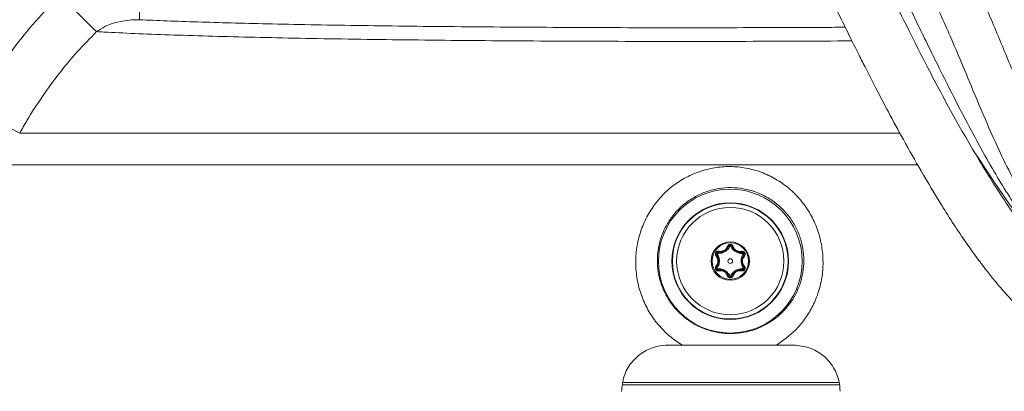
# Model space of a CAD drawing. Header units: millimetres. Extents: x 0 to 8410, y 0 to 5940.
# Tile 66 of 180: x 3609 to 3820, y 2914 to 2994. Entities that reach past the tile are written whole.
import ezdxf

# ---------------------------------------------------------------- set-up
doc = ezdxf.new("R2010")
doc.units = ezdxf.units.MM
doc.header["$LTSCALE"] = 10

msp = doc.modelspace()

# ---------------------------------------------------------------- linework, layer by layer
at = {"color": 8, "linetype": 'Continuous', "lineweight": 0}
for p, q in [((3608.61, 2969.78), (3797.45, 2969.78)), ((3801.26, 2962.99), (3606.26, 2962.99)), ((3815.24, 2962.99), (3815.05, 2962.99)), ((3758.39, 2944.25), (3758.4, 2944.31)), ((3760.72, 2945.59), (3760.67, 2945.62)), ((3761.34, 2945.59), (3761.39, 2945.62)), ((3763.67, 2944.25), (3763.66, 2944.31)), ((3758.08, 2943.72), (3758.04, 2943.68)), ((3763.97, 2943.72), (3764.02, 2943.68)), ((3758.08, 2941.03), (3758.04, 2941.06)), ((3758.39, 2940.49), (3758.4, 2940.43)), ((3763.67, 2940.49), (3763.66, 2940.43)), ((3763.97, 2941.03), (3764.02, 2941.06)), ((3760.72, 2939.15), (3760.67, 2939.12)), ((3761.34, 2939.15), (3761.39, 2939.12))]:
    msp.add_line(p, q, dxfattribs=at)
at = {"color": 7, "linetype": 'Continuous', "lineweight": 0}
for p, q in [((3750.76, 2924.37), (3747.69, 2924.37)), ((3774.55, 2924.37), (3770.92, 2924.37)), ((3737.94, 2915.87), (3784.48, 2915.87)), ((3738.03, 2916.37), (3784.43, 2916.37))]:
    msp.add_line(p, q, dxfattribs=at)
at = {"color": 8, "linetype": 'Continuous', "lineweight": 0, "flags": 128}
for points in [[(3634.31, 2994.11), (3634.31, 2994.41), (3634.3, 2995.14), (3634.29, 2996.28), (3634.27, 2997.77), (3634.26, 2999.57), (3634.24, 3001.61), (3634.22, 3003.82), (3634.2, 3006.11)], [(3625.1, 2991.55), (3624.54, 2992.11), (3623.82, 2992.83), (3622.96, 2993.69), (3621.97, 2994.67), (3620.88, 2995.76), (3619.71, 2996.93), (3618.49, 2998.15), (3617.24, 2999.4)], [(3608.61, 2969.78), (3607.89, 2970.17), (3606.99, 2970.66), (3605.93, 2971.24), (3604.72, 2971.9), (3603.39, 2972.62), (3601.98, 2973.39), (3600.5, 2974.19), (3598.99, 2975.01)], [(3758.22, 2944.03), (3758.23, 2944.08), (3758.25, 2944.12), (3758.27, 2944.16), (3758.29, 2944.19), (3758.32, 2944.22), (3758.34, 2944.24), (3758.37, 2944.25), (3758.39, 2944.25)], [(3761, 2945.63), (3760.95, 2945.64), (3760.9, 2945.65), (3760.86, 2945.65), (3760.82, 2945.65), (3760.78, 2945.64), (3760.76, 2945.63), (3760.73, 2945.62), (3760.72, 2945.59)], [(3761.06, 2945.63), (3761.11, 2945.64), (3761.15, 2945.65), (3761.2, 2945.65), (3761.24, 2945.65), (3761.27, 2945.64), (3761.3, 2945.63), (3761.32, 2945.62), (3761.34, 2945.59)], [(3763.84, 2944.03), (3763.82, 2944.08), (3763.81, 2944.12), (3763.79, 2944.16), (3763.76, 2944.19), (3763.74, 2944.22), (3763.72, 2944.24), (3763.69, 2944.25), (3763.67, 2944.25)], [(3758.19, 2943.98), (3758.15, 2943.94), (3758.12, 2943.9), (3758.1, 2943.87), (3758.08, 2943.83), (3758.07, 2943.8), (3758.07, 2943.77), (3758.07, 2943.74), (3758.08, 2943.72)], [(3763.87, 2943.98), (3763.9, 2943.94), (3763.93, 2943.9), (3763.96, 2943.87), (3763.97, 2943.83), (3763.99, 2943.8), (3763.99, 2943.77), (3763.98, 2943.74), (3763.97, 2943.72)], [(3758.08, 2941.03), (3758.07, 2941), (3758.07, 2940.98), (3758.07, 2940.95), (3758.08, 2940.91), (3758.1, 2940.88), (3758.12, 2940.84), (3758.15, 2940.8), (3758.19, 2940.77)], [(3758.39, 2940.49), (3758.37, 2940.49), (3758.34, 2940.5), (3758.32, 2940.52), (3758.29, 2940.55), (3758.27, 2940.58), (3758.25, 2940.62), (3758.23, 2940.67), (3758.22, 2940.71)], [(3763.67, 2940.49), (3763.69, 2940.49), (3763.72, 2940.5), (3763.74, 2940.52), (3763.76, 2940.55), (3763.79, 2940.58), (3763.81, 2940.62), (3763.82, 2940.67), (3763.84, 2940.71)], [(3763.97, 2941.03), (3763.98, 2941), (3763.99, 2940.98), (3763.99, 2940.95), (3763.97, 2940.91), (3763.96, 2940.88), (3763.93, 2940.84), (3763.9, 2940.8), (3763.87, 2940.77)], [(3760.72, 2939.15), (3760.73, 2939.13), (3760.76, 2939.11), (3760.78, 2939.1), (3760.82, 2939.09), (3760.86, 2939.09), (3760.9, 2939.09), (3760.95, 2939.1), (3761, 2939.11)], [(3761.34, 2939.15), (3761.32, 2939.13), (3761.3, 2939.11), (3761.27, 2939.1), (3761.24, 2939.09), (3761.2, 2939.09), (3761.15, 2939.09), (3761.11, 2939.1), (3761.06, 2939.11)]]:
    msp.add_lwpolyline(points, dxfattribs=at)
at = {"color": 7, "linetype": 'Continuous', "lineweight": 0}
for radius in [15.42, 12.5, 11.5]:
    msp.add_circle((3761.03, 2942.37), radius, dxfattribs=at)
at = {"color": 8, "linetype": 'Continuous', "lineweight": 0}
for radius in [12.41, 4.12, 3.91, 0.5]:
    msp.add_circle((3761.03, 2942.37), radius, dxfattribs=at)
for centre, start, end in [((3758.39, 2944.53), 271.7175, 344.2993), ((3760.48, 2945.73), 255.7035, 328.2704), ((3761.58, 2945.73), 211.7295, 284.2966), ((3763.66, 2944.53), 195.7005, 268.2828), ((3757.84, 2943.58), 315.6973, 28.2795), ((3764.21, 2943.58), 151.7207, 224.3025), ((3757.84, 2941.17), 331.7261, 44.2952), ((3758.39, 2940.22), 15.7007, 88.2825), ((3763.66, 2940.22), 91.7172, 164.2995), ((3764.21, 2941.17), 135.7049, 208.2737), ((3760.48, 2939.01), 31.7105, 104.3156), ((3761.58, 2939.01), 75.6843, 148.2896)]:
    msp.add_arc(centre, 0.217, start, end, dxfattribs=at)
at = {"color": 7, "linetype": 'Continuous', "lineweight": 0}
for points, knots in [([(3755.07, 3109.06), (3754.98, 3108.73), (3754.7, 3107.72), (3754.52, 3105.92), (3754.45, 3103.63), (3754.57, 3101.33), (3754.84, 3098.96), (3755.24, 3096.4), (3755.9, 3093.28), (3756.95, 3089.54), (3758.56, 3085.12), (3760.59, 3080.17), (3762.79, 3075.1), (3764.91, 3070.46), (3766.8, 3066.54), (3768.38, 3063.36), (3769.73, 3060.67), (3771.21, 3057.76), (3773.09, 3054.09), (3775.47, 3049.53), (3778.17, 3044.59), (3781.09, 3039.61), (3784.18, 3034.78), (3787.41, 3029.87), (3790.55, 3025.01), (3793.43, 3020.25), (3796.11, 3015.55), (3798.87, 3010.43), (3801.64, 3004.97), (3804.17, 2999.64), (3806.43, 2994.64), (3808.67, 2989.53), (3811.1, 2983.8), (3813.7, 2977.55), (3816.41, 2971.14), (3819.22, 2964.91), (3822.19, 2959.1), (3825.22, 2953.92), (3827.98, 2949.77), (3830.48, 2946.39), (3832.95, 2943.36), (3835.84, 2940.2), (3839.24, 2936.94), (3843.45, 2933.44), (3848.51, 2929.92), (3853.82, 2927.18), (3858.75, 2925.53), (3862.76, 2924.7), (3866.18, 2924.31), (3868.88, 2924.16), (3871.25, 2924.13), (3873.74, 2924.17), (3876.66, 2924.32), (3879.78, 2924.55), (3883.79, 2924.89), (3888.61, 2925.3), (3894.26, 2925.82), (3899.8, 2926.37), (3905.17, 2926.94), (3910.21, 2927.56), (3914.6, 2928.19), (3918.22, 2928.8), (3921.32, 2929.36), (3924.13, 2929.88), (3926.82, 2930.39), (3929.33, 2930.89), (3931.17, 2931.3), (3932.41, 2931.61), (3933.22, 2931.8), (3933.89, 2931.93), (3934.47, 2932.02), (3935.03, 2932.08), (3935.65, 2932.11), (3936.36, 2932.13), (3937.17, 2932.14), (3938.03, 2932.14), (3938.87, 2932.15), (3939.51, 2932.19), (3939.85, 2932.24), (3939.88, 2932.31), (3939.89, 2932.34)], [0, 0, 0, 0, 0.005101, 0.015576, 0.026208, 0.03737, 0.046235, 0.056469, 0.068085, 0.081045, 0.095288, 0.110614, 0.125414, 0.13801, 0.14852, 0.157005, 0.163492, 0.170006, 0.180166, 0.192604, 0.206267, 0.219872, 0.233434, 0.246897, 0.261654, 0.274683, 0.286725, 0.300544, 0.316359, 0.33067, 0.342816, 0.355698, 0.370626, 0.387372, 0.40422, 0.420606, 0.436565, 0.451364, 0.464123, 0.472959, 0.482318, 0.492993, 0.504892, 0.5177, 0.53463, 0.552429, 0.564763, 0.576175, 0.585601, 0.593089, 0.598827, 0.605781, 0.615002, 0.624948, 0.634439, 0.653001, 0.672489, 0.693659, 0.715905, 0.737888, 0.758779, 0.777775, 0.794906, 0.812425, 0.831328, 0.851772, 0.873544, 0.884697, 0.894588, 0.903131, 0.910247, 0.916733, 0.92451, 0.933148, 0.943125, 0.954523, 0.967443, 0.981376, 0.993258, 1, 1, 1, 1]), ([(3933.11, 2931.6), (3934.07, 2931.62), (3936.35, 2931.67), (3938.75, 2931.75), (3940.63, 2931.83), (3941.81, 2931.9), (3942.76, 2931.99), (3943.57, 2932.12), (3944.27, 2932.33), (3944.9, 2932.63), (3945.4, 2932.98), (3945.77, 2933.32), (3945.97, 2933.54), (3946.12, 2933.73), (3946.34, 2934.02), (3946.76, 2934.72), (3947.1, 2935.83), (3947.13, 2936.94), (3947, 2937.73), (3946.79, 2938.41), (3946.44, 2939.12), (3945.92, 2939.8), (3945.19, 2940.46), (3944.32, 2940.93), (3943.42, 2941.21), (3942.61, 2941.35), (3941.6, 2941.47), (3940.49, 2941.55), (3938.72, 2941.63), (3936.13, 2941.64), (3933.71, 2941.51), (3932.15, 2941.27), (3930.95, 2941.02), (3929.67, 2940.7), (3928.08, 2940.35), (3926.15, 2939.95), (3923.99, 2939.53), (3921.59, 2939.07), (3918.95, 2938.57), (3916.22, 2938.08), (3913.44, 2937.63), (3910.77, 2937.22), (3908.16, 2936.86), (3905.46, 2936.52), (3902.73, 2936.2), (3899.79, 2935.88), (3897.1, 2935.62), (3894.65, 2935.39), (3892.41, 2935.18), (3889.97, 2934.94), (3887.52, 2934.7), (3885.3, 2934.46), (3883.53, 2934.27), (3882.12, 2934.1), (3880.46, 2933.91), (3878.11, 2933.64), (3874.84, 2933.34), (3870.98, 2933.19), (3866.65, 2933.42), (3862.15, 2934.25), (3857.56, 2935.92), (3853.2, 2938.26), (3849.19, 2941.03), (3845.83, 2943.79), (3843.21, 2946.27), (3841.26, 2948.33), (3839.6, 2950.23), (3837.84, 2952.41), (3835.72, 2955.29), (3833.42, 2958.78), (3831.14, 2962.6), (3828.12, 2968.2), (3824.68, 2975.7), (3820.86, 2984.96), (3817.07, 2994.07), (3813.16, 3002.99), (3808.98, 3011.71), (3804.25, 3020.62), (3798.92, 3029.59), (3793.03, 3038.42), (3787.6, 3047.09), (3783.68, 3054.34), (3780.9, 3059.69), (3779.15, 3063.1), (3777.52, 3066.3), (3775.99, 3069.37), (3774.41, 3072.62), (3772.86, 3075.9), (3771.21, 3079.56), (3769.49, 3083.52), (3767.8, 3087.6), (3766.31, 3091.54), (3765.23, 3095.08), (3764.57, 3098.13), (3764.1, 3101.15), (3763.89, 3103.9), (3764.01, 3105.83), (3764.23, 3106.97), (3764.43, 3107.57), (3764.62, 3107.96), (3764.75, 3108.17), (3764.88, 3108.35), (3764.96, 3108.46), (3764.95, 3108.47), (3764.94, 3108.47)], [0, 0, 0, 0, 0.016048, 0.038235, 0.050948, 0.063383, 0.074472, 0.083772, 0.092335, 0.098906, 0.103602, 0.105283, 0.106575, 0.106856, 0.1073, 0.109083, 0.112021, 0.114486, 0.115986, 0.117158, 0.119741, 0.122698, 0.12607, 0.132743, 0.140742, 0.149893, 0.159097, 0.168172, 0.17712, 0.197727, 0.217517, 0.228249, 0.238779, 0.25098, 0.265344, 0.277998, 0.291734, 0.306224, 0.319534, 0.334326, 0.346948, 0.357616, 0.36844, 0.377975, 0.387973, 0.39778, 0.407822, 0.414217, 0.421162, 0.428672, 0.436461, 0.442961, 0.447937, 0.451368, 0.454562, 0.461542, 0.470688, 0.480961, 0.492104, 0.504134, 0.514966, 0.526701, 0.53781, 0.547311, 0.555096, 0.561056, 0.565424, 0.57108, 0.578798, 0.587867, 0.597021, 0.606204, 0.626691, 0.646786, 0.666327, 0.685868, 0.70528, 0.724454, 0.746704, 0.768294, 0.788591, 0.807694, 0.817094, 0.824393, 0.830506, 0.838516, 0.845051, 0.852548, 0.86103, 0.870544, 0.881136, 0.892006, 0.90273, 0.913282, 0.923591, 0.93853, 0.952914, 0.959831, 0.966459, 0.972781, 0.978954, 0.986596, 0.995835, 1, 1, 1, 1]), ([(3936.06, 2907.98), (3936.77, 2908), (3938.91, 2908.04), (3941.89, 2908.16), (3945.19, 2908.38), (3947.85, 2908.75), (3949.23, 2909.2), (3949.83, 2909.56), (3950.14, 2909.8), (3950.41, 2910.05), (3950.65, 2910.3), (3950.81, 2910.47), (3951.15, 2910.87), (3951.61, 2911.55), (3951.99, 2912.43), (3952.23, 2913.25), (3952.34, 2914.2), (3952.31, 2915.21), (3952.01, 2916.52), (3951.37, 2917.78), (3950.37, 2918.91), (3949.67, 2919.42), (3948.87, 2919.9), (3948, 2920.25), (3947.07, 2920.57), (3945.94, 2920.91), (3944.53, 2921.27), (3942.97, 2921.47), (3941.54, 2921.45), (3940.16, 2921.26), (3938.9, 2920.99), (3937.61, 2920.67), (3936.23, 2920.29), (3934.62, 2919.86), (3932.72, 2919.42), (3930.37, 2918.92), (3927.47, 2918.38), (3924.07, 2917.8), (3920.41, 2917.23), (3916.74, 2916.72), (3913.15, 2916.31), (3909.65, 2915.99), (3906.11, 2915.76), (3902.35, 2915.59), (3898.17, 2915.51), (3893.51, 2915.55), (3888.26, 2915.75), (3883.26, 2916.18), (3878.98, 2916.75), (3875.83, 2917.29), (3873.03, 2917.86), (3870.2, 2918.52), (3866.99, 2919.41), (3863.61, 2920.51), (3860.34, 2921.74), (3857.44, 2922.97), (3854.85, 2924.17), (3852.66, 2925.27), (3850.65, 2926.34), (3848.51, 2927.54), (3845.91, 2929.09), (3842.8, 2931.09), (3839.37, 2933.55), (3836.04, 2936.26), (3833.19, 2938.88), (3831.01, 2941.09), (3829.43, 2942.81), (3827.94, 2944.51), (3826.14, 2946.68), (3823.71, 2949.82), (3820.89, 2953.79), (3817.88, 2958.37), (3813.83, 2964.91), (3808.95, 2973.34), (3803.83, 2982.92), (3799.29, 2991.9), (3795.23, 3000.16), (3791.15, 3008.49), (3787.1, 3016.84), (3783.22, 3025.07), (3779.68, 3032.86), (3776.49, 3039.86), (3773.64, 3045.92), (3771.43, 3050.54), (3769.78, 3054.04), (3768.42, 3056.96), (3766.86, 3060.39), (3765.03, 3064.51), (3763.33, 3068.49), (3761.91, 3072.09), (3760.8, 3075.21), (3759.81, 3078.18), (3758.84, 3081.17), (3758.06, 3083.94), (3757.44, 3086.43), (3757.01, 3088.21), (3756.7, 3089.47), (3756.49, 3090.32), (3756.3, 3091.08), (3756.11, 3091.77), (3755.9, 3092.55), (3755.61, 3093.6), (3755.22, 3095.01), (3754.78, 3096.74), (3754.41, 3098.62), (3754.19, 3099.92), (3754.08, 3100.58)], [0, 0, 0, 0, 0.011317, 0.034136, 0.056251, 0.083006, 0.108895, 0.114881, 0.119557, 0.122939, 0.124171, 0.125118, 0.125845, 0.128292, 0.130088, 0.13212, 0.133748, 0.136013, 0.139427, 0.144045, 0.14696, 0.151496, 0.158019, 0.166511, 0.176866, 0.188021, 0.2025, 0.214535, 0.224381, 0.232338, 0.239809, 0.247181, 0.255755, 0.265145, 0.275885, 0.28786, 0.302828, 0.318941, 0.33415, 0.347979, 0.360555, 0.371982, 0.382635, 0.39381, 0.405645, 0.418177, 0.431603, 0.445987, 0.454902, 0.462337, 0.468327, 0.474587, 0.482061, 0.490749, 0.498212, 0.505119, 0.511436, 0.516803, 0.521182, 0.52638, 0.5331, 0.541377, 0.551299, 0.561424, 0.569937, 0.576719, 0.581649, 0.585005, 0.591379, 0.599837, 0.610514, 0.622479, 0.634697, 0.659227, 0.683976, 0.70273, 0.721753, 0.740829, 0.759799, 0.778542, 0.79619, 0.811721, 0.825188, 0.836744, 0.842828, 0.848752, 0.856481, 0.865988, 0.876956, 0.884487, 0.892646, 0.901618, 0.910561, 0.922027, 0.932591, 0.941881, 0.946457, 0.950562, 0.954192, 0.957347, 0.960473, 0.964974, 0.972041, 0.98069, 0.990321, 1, 1, 1, 1]), ([(3883.11, 2946.67), (3882.78, 2946.78), (3881.05, 2947.35), (3878.01, 2948.34), (3873.93, 2949.39), (3870.98, 2950.15), (3868.46, 2951.04), (3866.66, 2951.78), (3864.6, 2952.77), (3861.96, 2954.21), (3858.97, 2956.11), (3855.9, 2958.49), (3853.15, 2961.16), (3850.76, 2964), (3848.74, 2966.72), (3846.99, 2969.28), (3845.26, 2971.94), (3843.39, 2974.97), (3841.16, 2978.75), (3838.55, 2983.4), (3835.57, 2988.97), (3832.27, 2995.42), (3828.66, 3002.72), (3824.8, 3010.68), (3820.84, 3018.82), (3816.97, 3026.65), (3813.43, 3033.77), (3810.27, 3040.11), (3807.49, 3045.7), (3805.03, 3050.65), (3802.83, 3055.04), (3800.9, 3058.85), (3799.39, 3061.83), (3798.25, 3064.1), (3797.41, 3065.78), (3796.6, 3067.4), (3795.65, 3069.33), (3794.37, 3071.95), (3792.89, 3075.06), (3791.32, 3078.47), (3789.79, 3081.87), (3788.34, 3085.27), (3787.04, 3088.47), (3785.95, 3091.39), (3785.15, 3093.87), (3784.63, 3095.83), (3784.29, 3097.38), (3784.06, 3098.58), (3783.92, 3099.32), (3783.85, 3099.65), (3783.79, 3099.61), (3783.77, 3099.61)], [0, 0, 0, 0, 0.0082369, 0.0427526, 0.0740849, 0.1115694, 0.126435, 0.1414586, 0.1581611, 0.1762823, 0.1961396, 0.2152376, 0.2354544, 0.2530004, 0.2682536, 0.2825763, 0.2955522, 0.3112013, 0.330315, 0.353428, 0.3808249, 0.4125865, 0.4478802, 0.4869155, 0.5283114, 0.5670755, 0.6030817, 0.6354671, 0.6641804, 0.6891988, 0.7107534, 0.7292392, 0.7449932, 0.7541338, 0.7622905, 0.7694989, 0.7776185, 0.7903786, 0.8074953, 0.8228978, 0.8402925, 0.8581353, 0.8754711, 0.8924455, 0.9094121, 0.9268252, 0.9446889, 0.9628267, 0.9805689, 0.9962257, 1, 1, 1, 1]), ([(3742.47, 3098.01), (3742.64, 3097.05), (3742.98, 3095.23), (3743.48, 3092.87), (3744.01, 3091), (3744.41, 3089.53), (3744.77, 3088.23), (3745.1, 3086.93), (3745.48, 3085.37), (3745.96, 3083.43), (3746.57, 3080.98), (3747.37, 3078.06), (3748.44, 3074.7), (3749.62, 3071.17), (3750.91, 3067.53), (3752.45, 3063.67), (3754.17, 3059.65), (3755.93, 3055.68), (3757.57, 3052.09), (3758.91, 3049.21), (3760.02, 3046.85), (3761.13, 3044.49), (3762.5, 3041.61), (3764.18, 3038.06), (3766.1, 3034), (3768.14, 3029.59), (3770.12, 3025.26), (3772.04, 3021.05), (3773.87, 3017.08), (3775.6, 3013.35), (3777.13, 3010.11), (3778.43, 3007.4), (3779.65, 3004.84), (3781.01, 3002.04), (3782.68, 2998.6), (3784.6, 2994.69), (3786.57, 2990.7), (3788.36, 2987.12), (3789.83, 2984.2), (3791.11, 2981.69), (3792.78, 2978.46), (3795.11, 2974.01), (3798.32, 2968.11), (3802.09, 2961.44), (3805.7, 2955.38), (3808.96, 2950.22), (3811.53, 2946.41), (3813.94, 2943.04), (3816.05, 2940.28), (3817.82, 2938.08), (3819.27, 2936.38), (3820.65, 2934.82), (3822.29, 2933.04), (3824.5, 2930.77), (3827.35, 2928.07), (3830.77, 2925.15), (3834.47, 2922.36), (3838.06, 2919.95), (3841.22, 2918.05), (3843.87, 2916.57), (3846.12, 2915.39), (3848.34, 2914.28), (3850.88, 2913.09), (3853.81, 2911.81), (3857.69, 2910.23), (3862.5, 2908.49), (3868.28, 2906.73), (3873.99, 2905.43), (3878.91, 2904.64), (3882.87, 2904.19), (3885.98, 2903.94), (3888.83, 2903.78), (3891.64, 2903.69), (3894.77, 2903.63), (3898.24, 2903.63), (3902.04, 2903.7), (3906.02, 2903.84), (3910.23, 2904.1), (3914.68, 2904.5), (3919.31, 2905.06), (3924.04, 2905.75), (3927.99, 2906.39), (3931.1, 2906.93), (3933.36, 2907.37), (3935.21, 2907.77), (3936.69, 2908.13), (3937.9, 2908.44), (3939.17, 2908.78), (3940.62, 2909.18), (3942.19, 2909.55), (3943.47, 2909.7), (3944.23, 2909.54), (3944.54, 2909.27), (3944.51, 2909.18), (3944.5, 2909.15)], [0, 0, 0, 0, 0.015166, 0.028612, 0.037468, 0.045026, 0.052213, 0.059224, 0.067182, 0.077783, 0.089676, 0.102573, 0.11573, 0.127908, 0.139299, 0.15042, 0.161572, 0.172797, 0.182763, 0.190462, 0.195789, 0.201622, 0.209285, 0.218751, 0.229904, 0.241602, 0.253702, 0.264214, 0.274898, 0.285147, 0.293822, 0.300839, 0.306925, 0.314403, 0.323477, 0.334756, 0.346296, 0.356139, 0.364213, 0.370557, 0.376931, 0.391161, 0.408048, 0.427409, 0.449003, 0.461125, 0.47306, 0.483364, 0.492038, 0.499102, 0.504571, 0.508854, 0.514856, 0.522957, 0.533041, 0.544948, 0.557899, 0.569206, 0.578716, 0.586502, 0.592585, 0.598227, 0.6056, 0.614236, 0.6228, 0.637663, 0.653452, 0.669294, 0.683664, 0.693744, 0.702302, 0.710108, 0.718304, 0.726917, 0.738289, 0.750373, 0.763472, 0.778245, 0.794828, 0.81336, 0.834024, 0.857018, 0.871967, 0.885277, 0.896822, 0.90647, 0.9141, 0.921096, 0.932803, 0.946017, 0.960856, 0.977508, 0.993864, 1, 1, 1, 1]), ([(3757.02, 3089.52), (3757.18, 3088.68), (3757.5, 3087.05), (3758.26, 3084.22), (3759.13, 3081.36), (3760.13, 3078.5), (3761.29, 3075.42), (3762.62, 3072.15), (3764.08, 3068.76), (3765.59, 3065.38), (3767.09, 3062.13), (3768.56, 3059.02), (3770.05, 3055.92), (3771.85, 3052.23), (3774.34, 3047.18), (3777.39, 3041.11), (3780.8, 3034.4), (3783.93, 3028.22), (3786.66, 3022.79), (3789, 3018.1), (3791.33, 3013.41), (3793.84, 3008.33), (3796.31, 3003.31), (3798.6, 2998.6), (3800.66, 2994.35), (3802.84, 2989.86), (3805.27, 2984.91), (3808.28, 2978.87), (3811.62, 2972.37), (3815.08, 2965.96), (3818.24, 2960.47), (3821.21, 2955.67), (3824.12, 2951.34), (3826.92, 2947.54), (3829.78, 2944.04), (3832.9, 2940.62), (3836.58, 2937.07), (3840.78, 2933.61), (3845.41, 2930.41), (3850.26, 2927.68), (3854.95, 2925.55), (3859.19, 2923.96), (3863.15, 2922.69), (3867.42, 2921.53), (3872.12, 2920.45), (3876.62, 2919.62), (3880.54, 2919.01), (3884.04, 2918.57), (3887.63, 2918.2), (3892.25, 2917.85), (3897.78, 2917.59), (3903.8, 2917.52), (3909.32, 2917.66), (3914.23, 2917.92), (3918.31, 2918.23), (3921.65, 2918.53), (3924.44, 2918.82), (3927, 2919.1), (3929.44, 2919.38), (3931.71, 2919.63), (3933.46, 2919.8), (3934.43, 2919.87), (3934.94, 2919.93), (3935.03, 2920.09), (3935.07, 2920.17)], [0, 0, 0, 0, 0.0135621, 0.0263794, 0.0381028, 0.048801, 0.0586054, 0.0704669, 0.081162, 0.090771, 0.1019247, 0.110938, 0.1190889, 0.1300739, 0.1443083, 0.1647738, 0.1853332, 0.2055993, 0.2213172, 0.2350848, 0.2487195, 0.2644604, 0.2817352, 0.2949324, 0.3076334, 0.3207793, 0.3361509, 0.3532341, 0.376646, 0.3968759, 0.4139871, 0.429507, 0.4441247, 0.4578556, 0.4693975, 0.4826801, 0.4977087, 0.5138804, 0.5308471, 0.5484941, 0.5645894, 0.5784579, 0.5912972, 0.6048596, 0.6219742, 0.6391656, 0.6519532, 0.6642182, 0.6774887, 0.691793, 0.7169775, 0.7434284, 0.76973, 0.7960322, 0.8219178, 0.8429563, 0.8634778, 0.8838771, 0.905127, 0.9273131, 0.9505914, 0.9653759, 0.9821966, 1, 1, 1, 1]), ([(3813.6, 2965.45), (3814.75, 2963.69), (3817.48, 2959.56), (3821.86, 2953.15), (3826.43, 2947.1), (3830.68, 2942.31), (3834.32, 2938.74), (3837.74, 2935.82), (3840.93, 2933.34), (3843.7, 2931.29), (3846.13, 2929.5), (3848.05, 2928.08), (3849.25, 2927.21), (3849.74, 2926.86)], [0, 0, 0, 0, 0.1131655, 0.2666333, 0.4201193, 0.5266794, 0.62194, 0.7078667, 0.7863177, 0.8584183, 0.9111414, 0.9641012, 1, 1, 1, 1]), ([(3737.71, 2914.4), (3737.81, 2915.51), (3738.02, 2917.74), (3739.71, 2920.7), (3742.2, 2922.95), (3745.02, 2924.18), (3746.91, 2924.31), (3747.69, 2924.37)], [0, 0, 0, 0, 0.212444, 0.424925, 0.636849, 0.850126, 1, 1, 1, 1]), ([(3770.92, 2924.37), (3769.28, 2924.36), (3766, 2924.35), (3761.01, 2924.32), (3755.89, 2924.35), (3752.47, 2924.36), (3750.76, 2924.37)], [0, 0, 0, 0, 0.246632, 0.492835, 0.745772, 1, 1, 1, 1]), ([(3774.55, 2924.37), (3775.7, 2924.25), (3778.01, 2924.03), (3781.07, 2922.26), (3783.33, 2919.66), (3784.44, 2916.9), (3784.54, 2915.13), (3784.58, 2914.46)], [0, 0, 0, 0, 0.222039, 0.444237, 0.662007, 0.872592, 1, 1, 1, 1])]:
    msp.add_open_spline(points, degree=3, knots=knots, dxfattribs=at)
at = {"color": 8, "linetype": 'Continuous', "lineweight": 0}
for points, knots in [([(3598.99, 2975.01), (3600.24, 2977.2), (3602.74, 2981.58), (3607.11, 2987.82), (3611.9, 2993.82), (3615.46, 2997.54), (3617.24, 2999.4)], [0, 0, 0, 0, 0.247402, 0.494809, 0.747401, 1, 1, 1, 1]), ([(3634.31, 2994.11), (3633.74, 2994.11), (3631.87, 2994.08), (3629.34, 2993.62), (3626.82, 2992.69), (3625.68, 2991.93), (3625.1, 2991.55)], [0, 0, 0, 0, 0.177162, 0.589188, 0.791983, 1, 1, 1, 1]), ([(3634.31, 2994.11), (3636.23, 2994.03), (3640.09, 2993.86), (3646.71, 2993.63), (3653.88, 2993.42), (3661.92, 2993.22), (3670.87, 2993.04), (3680.73, 2992.87), (3691.09, 2992.73), (3701.87, 2992.62), (3713.02, 2992.53), (3724.45, 2992.46), (3736.08, 2992.41), (3747.8, 2992.39), (3759.54, 2992.4), (3771.21, 2992.42), (3779.97, 2992.46), (3784.71, 2992.49), (3785.69, 2992.5)], [0, 0, 0, 0, 0.0602339, 0.1206432, 0.1810534, 0.2412886, 0.3085853, 0.3761244, 0.4436647, 0.510963, 0.5782829, 0.6458434, 0.7134043, 0.7807249, 0.8478477, 0.9152086, 0.9825692, 1, 1, 1, 1]), ([(3625.1, 2991.55), (3623.7, 2990.12), (3620.9, 2987.25), (3617.02, 2982.6), (3613.42, 2977.7), (3610.64, 2973.39), (3609.12, 2970.7), (3608.61, 2969.78)], [0, 0, 0, 0, 0.21947, 0.438935, 0.66199, 0.885041, 1, 1, 1, 1]), ([(3787.14, 2989.57), (3786.12, 2989.57), (3781.17, 2989.53), (3772.04, 2989.5), (3759.87, 2989.46), (3747.62, 2989.46), (3735.4, 2989.48), (3723.27, 2989.53), (3711.34, 2989.6), (3699.72, 2989.7), (3688.48, 2989.83), (3677.68, 2989.98), (3667.4, 2990.16), (3657.75, 2990.37), (3648.8, 2990.6), (3640.59, 2990.86), (3633.16, 2991.15), (3628.16, 2991.38), (3625.64, 2991.52), (3625.1, 2991.55)], [0, 0, 0, 0, 0.016696, 0.081103, 0.14551, 0.209689, 0.274058, 0.338657, 0.403256, 0.467624, 0.531974, 0.596556, 0.661137, 0.725486, 0.789604, 0.853953, 0.918301, 0.982417, 1, 1, 1, 1]), ([(3750.76, 2924.37), (3750.49, 2924.53), (3749.27, 2925.28), (3747.25, 2926.88), (3744.94, 2929.4), (3743.09, 2932.29), (3741.73, 2935.46), (3740.91, 2938.83), (3740.65, 2942.29), (3740.97, 2945.75), (3741.85, 2949.1), (3743.27, 2952.25), (3745.37, 2955.4), (3748.04, 2958.1), (3751.17, 2960.2), (3754.29, 2961.61), (3757.6, 2962.45), (3761.01, 2962.73), (3764.4, 2962.4), (3767.71, 2961.5), (3770.81, 2960.03), (3773.63, 2958.06), (3776.08, 2955.62), (3778.1, 2952.81), (3779.6, 2949.71), (3780.58, 2946.41), (3781, 2943), (3780.88, 2939.59), (3780.19, 2936.25), (3779.03, 2933.19), (3777.47, 2930.46), (3776.06, 2928.67), (3774.01, 2926.49), (3772.35, 2925.35), (3770.92, 2924.37)], [0, 0, 0, 0, 0.008711, 0.040516, 0.072324, 0.104591, 0.13686, 0.169421, 0.201982, 0.234479, 0.266974, 0.299212, 0.331448, 0.373218, 0.405269, 0.437318, 0.469205, 0.501091, 0.533043, 0.564997, 0.597159, 0.629323, 0.661639, 0.693956, 0.726182, 0.75841, 0.790422, 0.822434, 0.854435, 0.886437, 0.914902, 0.943367, 0.951009, 1, 1, 1, 1]), ([(3772.58, 2931.79), (3773.09, 2932.38), (3774.09, 2933.55), (3775.31, 2935.64), (3776.23, 2937.97), (3776.77, 2940.52), (3776.88, 2943.13), (3776.55, 2945.74), (3775.78, 2948.26), (3774.6, 2950.64), (3773.02, 2952.79), (3771.1, 2954.65), (3768.89, 2956.15), (3766.46, 2957.26), (3763.88, 2957.95), (3761.22, 2958.2), (3758.56, 2957.99), (3755.97, 2957.34), (3753.53, 2956.26), (3751.09, 2954.66), (3748.99, 2952.6), (3747.35, 2950.19), (3746.24, 2947.79), (3745.56, 2945.23), (3745.32, 2942.59), (3745.53, 2939.95), (3746.17, 2937.38), (3747.24, 2934.96), (3748.69, 2932.77), (3750.49, 2930.85), (3752.57, 2929.25), (3754.89, 2928.03), (3757.4, 2927.2), (3760.02, 2926.8), (3762.69, 2926.84), (3765.32, 2927.33), (3767.83, 2928.25), (3770.14, 2929.59), (3771.68, 2930.86), (3772.44, 2931.64), (3772.58, 2931.79)], [0, 0, 0, 0, 0.023766, 0.04753, 0.074065, 0.100597, 0.127025, 0.153452, 0.180104, 0.206757, 0.233675, 0.260595, 0.287611, 0.314627, 0.341601, 0.368575, 0.395477, 0.422379, 0.449267, 0.476155, 0.510963, 0.537657, 0.56435, 0.591132, 0.617914, 0.644753, 0.671593, 0.698302, 0.725011, 0.751495, 0.777978, 0.804442, 0.830904, 0.857703, 0.884504, 0.911735, 0.938969, 0.966282, 0.993597, 1, 1, 1, 1]), ([(3758, 2943.43), (3757.95, 2943.5), (3757.87, 2943.62), (3757.83, 2943.84), (3757.86, 2944.03), (3757.93, 2944.19), (3758.05, 2944.32), (3758.19, 2944.42), (3758.39, 2944.49), (3758.53, 2944.47), (3758.6, 2944.47)], [0, 0, 0, 0, 0.190156, 0.312817, 0.415149, 0.517986, 0.609831, 0.703433, 0.837571, 1, 1, 1, 1]), ([(3758.4, 2944.31), (3758.34, 2944.31), (3758.25, 2944.32), (3758.13, 2944.25), (3758.06, 2944.2), (3758, 2944.13), (3757.97, 2944.06), (3757.95, 2943.97), (3757.95, 2943.86), (3757.98, 2943.76), (3758.02, 2943.7), (3758.04, 2943.68)], [0, 0, 0, 0, 0.255997, 0.343062, 0.430822, 0.493468, 0.556195, 0.618052, 0.717144, 0.877582, 1, 1, 1, 1]), ([(3758.08, 2943.72), (3758.06, 2943.75), (3758.02, 2943.81), (3758.01, 2943.92), (3758.03, 2944.04), (3758.08, 2944.13), (3758.17, 2944.21), (3758.27, 2944.25), (3758.35, 2944.25), (3758.39, 2944.25)], [0, 0, 0, 0, 0.142058, 0.284159, 0.426081, 0.567834, 0.709494, 0.851239, 1, 1, 1, 1]), ([(3761, 2945.63), (3760.87, 2945.4), (3760.65, 2944.98), (3760.09, 2944.5), (3759.51, 2944.18), (3758.86, 2944), (3758.45, 2944.02), (3758.22, 2944.03)], [0, 0, 0, 0, 0.24476, 0.430412, 0.616885, 0.788862, 1, 1, 1, 1]), ([(3758.39, 2944.25), (3758.6, 2944.23), (3758.97, 2944.21), (3759.49, 2944.35), (3759.91, 2944.57), (3760.3, 2944.89), (3760.57, 2945.24), (3760.68, 2945.51), (3760.72, 2945.59)], [0, 0, 0, 0, 0.23619, 0.401799, 0.540604, 0.679225, 0.892857, 1, 1, 1, 1]), ([(3760.67, 2945.62), (3760.58, 2945.44), (3760.44, 2945.14), (3760.08, 2944.77), (3759.71, 2944.52), (3759.27, 2944.34), (3758.82, 2944.27), (3758.53, 2944.3), (3758.4, 2944.31)], [0, 0, 0, 0, 0.22472, 0.386345, 0.521949, 0.657557, 0.844018, 1, 1, 1, 1]), ([(3758.6, 2944.47), (3758.76, 2944.45), (3759.01, 2944.42), (3759.39, 2944.49), (3759.68, 2944.61), (3759.94, 2944.79), (3760.21, 2945.07), (3760.35, 2945.32), (3760.42, 2945.49), (3760.43, 2945.52)], [0, 0, 0, 0, 0.236009, 0.371642, 0.481292, 0.591341, 0.727117, 0.955146, 1, 1, 1, 1]), ([(3760.43, 2945.52), (3760.47, 2945.6), (3760.53, 2945.73), (3760.7, 2945.87), (3760.88, 2945.94), (3761.06, 2945.96), (3761.22, 2945.93), (3761.39, 2945.85), (3761.54, 2945.71), (3761.6, 2945.59), (3761.63, 2945.52)], [0, 0, 0, 0, 0.190164, 0.312817, 0.415157, 0.517983, 0.609834, 0.703435, 0.837572, 1, 1, 1, 1]), ([(3761.39, 2945.62), (3761.36, 2945.67), (3761.32, 2945.75), (3761.21, 2945.83), (3761.12, 2945.86), (3761.04, 2945.87), (3760.96, 2945.86), (3760.87, 2945.84), (3760.78, 2945.78), (3760.71, 2945.7), (3760.68, 2945.64), (3760.67, 2945.62)], [0, 0, 0, 0, 0.255998, 0.343065, 0.430823, 0.493464, 0.556211, 0.618054, 0.71714, 0.877586, 1, 1, 1, 1]), ([(3760.72, 2945.59), (3760.74, 2945.63), (3760.77, 2945.69), (3760.86, 2945.77), (3760.97, 2945.8), (3761.08, 2945.8), (3761.19, 2945.77), (3761.28, 2945.7), (3761.32, 2945.63), (3761.34, 2945.59)], [0, 0, 0, 0, 0.142055, 0.284132, 0.426068, 0.56782, 0.709489, 0.851229, 1, 1, 1, 1]), ([(3761.06, 2945.63), (3761.06, 2945.64), (3761.05, 2945.64), (3761.04, 2945.65), (3761.03, 2945.65), (3761.02, 2945.65), (3761.01, 2945.65), (3761, 2945.64), (3761, 2945.64), (3761, 2945.63), (3761, 2945.63)], [0, 0, 0, 0, 0.150812, 0.302169, 0.441807, 0.570018, 0.694375, 0.822256, 0.959936, 1, 1, 1, 1]), ([(3763.84, 2944.03), (3763.57, 2944.02), (3763.1, 2944), (3762.41, 2944.25), (3761.84, 2944.6), (3761.35, 2945.06), (3761.16, 2945.43), (3761.06, 2945.63)], [0, 0, 0, 0, 0.244763, 0.430414, 0.616888, 0.788864, 1, 1, 1, 1]), ([(3761.34, 2945.59), (3761.43, 2945.4), (3761.59, 2945.08), (3761.98, 2944.69), (3762.37, 2944.44), (3762.85, 2944.26), (3763.29, 2944.21), (3763.57, 2944.24), (3763.67, 2944.25)], [0, 0, 0, 0, 0.2361938, 0.4018018, 0.5406035, 0.6792303, 0.8928597, 1, 1, 1, 1]), ([(3763.66, 2944.31), (3763.47, 2944.29), (3763.14, 2944.27), (3762.64, 2944.39), (3762.23, 2944.59), (3761.86, 2944.88), (3761.57, 2945.23), (3761.45, 2945.5), (3761.39, 2945.62)], [0, 0, 0, 0, 0.224723, 0.386347, 0.521948, 0.657559, 0.844017, 1, 1, 1, 1]), ([(3761.63, 2945.52), (3761.69, 2945.37), (3761.8, 2945.14), (3762.05, 2944.85), (3762.29, 2944.66), (3762.58, 2944.52), (3762.95, 2944.43), (3763.25, 2944.43), (3763.43, 2944.46), (3763.46, 2944.47)], [0, 0, 0, 0, 0.23601, 0.371645, 0.481297, 0.591342, 0.727117, 0.955148, 1, 1, 1, 1]), ([(3763.46, 2944.47), (3763.54, 2944.47), (3763.69, 2944.48), (3763.9, 2944.4), (3764.05, 2944.29), (3764.15, 2944.14), (3764.21, 2943.98), (3764.22, 2943.8), (3764.18, 2943.6), (3764.1, 2943.49), (3764.06, 2943.43)], [0, 0, 0, 0, 0.190163, 0.312818, 0.415158, 0.517983, 0.609839, 0.703442, 0.837572, 1, 1, 1, 1]), ([(3764.02, 2943.68), (3764.06, 2943.73), (3764.1, 2943.8), (3764.11, 2943.94), (3764.1, 2944.03), (3764.06, 2944.11), (3764.02, 2944.18), (3763.95, 2944.24), (3763.86, 2944.29), (3763.75, 2944.32), (3763.69, 2944.31), (3763.66, 2944.31)], [0, 0, 0, 0, 0.256008, 0.343053, 0.430825, 0.493458, 0.556214, 0.618052, 0.717148, 0.877583, 1, 1, 1, 1]), ([(3763.67, 2944.25), (3763.7, 2944.25), (3763.78, 2944.25), (3763.89, 2944.21), (3763.97, 2944.14), (3764.03, 2944.04), (3764.05, 2943.93), (3764.04, 2943.81), (3763.99, 2943.75), (3763.97, 2943.72)], [0, 0, 0, 0, 0.14207, 0.284144, 0.42608, 0.56781, 0.70951, 0.851232, 1, 1, 1, 1]), ([(3758, 2941.32), (3758.1, 2941.45), (3758.25, 2941.65), (3758.37, 2942.01), (3758.41, 2942.32), (3758.39, 2942.64), (3758.28, 2943.01), (3758.13, 2943.26), (3758.02, 2943.4), (3758, 2943.43)], [0, 0, 0, 0, 0.236004, 0.371636, 0.481294, 0.591344, 0.727115, 0.955145, 1, 1, 1, 1]), ([(3758.04, 2943.68), (3758.14, 2943.52), (3758.33, 2943.25), (3758.47, 2942.75), (3758.51, 2942.3), (3758.44, 2941.83), (3758.28, 2941.41), (3758.11, 2941.17), (3758.04, 2941.06)], [0, 0, 0, 0, 0.224723, 0.386343, 0.521945, 0.657557, 0.844018, 1, 1, 1, 1]), ([(3758.08, 2941.03), (3758.2, 2941.2), (3758.41, 2941.51), (3758.54, 2942.03), (3758.56, 2942.5), (3758.48, 2943), (3758.31, 2943.41), (3758.14, 2943.64), (3758.08, 2943.72)], [0, 0, 0, 0, 0.236188, 0.4018, 0.540603, 0.67923, 0.892863, 1, 1, 1, 1]), ([(3758.22, 2944.03), (3758.22, 2944.03), (3758.21, 2944.03), (3758.2, 2944.02), (3758.19, 2944.02), (3758.18, 2944.01), (3758.18, 2944), (3758.18, 2943.99), (3758.19, 2943.98), (3758.19, 2943.98), (3758.19, 2943.98)], [0, 0, 0, 0, 0.150857, 0.302131, 0.441724, 0.569905, 0.694205, 0.822529, 0.959985, 1, 1, 1, 1]), ([(3758.19, 2943.98), (3758.33, 2943.75), (3758.58, 2943.35), (3758.72, 2942.63), (3758.7, 2941.96), (3758.54, 2941.31), (3758.31, 2940.96), (3758.19, 2940.77)], [0, 0, 0, 0, 0.244764, 0.430412, 0.616883, 0.788861, 1, 1, 1, 1]), ([(3763.87, 2940.77), (3763.73, 2940.99), (3763.48, 2941.39), (3763.34, 2942.12), (3763.36, 2942.78), (3763.52, 2943.43), (3763.74, 2943.78), (3763.87, 2943.98)], [0, 0, 0, 0, 0.244763, 0.430412, 0.616891, 0.788861, 1, 1, 1, 1]), ([(3763.97, 2943.72), (3763.85, 2943.54), (3763.65, 2943.24), (3763.51, 2942.71), (3763.49, 2942.24), (3763.58, 2941.74), (3763.75, 2941.34), (3763.92, 2941.1), (3763.97, 2941.03)], [0, 0, 0, 0, 0.236189, 0.4018, 0.540604, 0.67923, 0.892856, 1, 1, 1, 1]), ([(3764.02, 2941.06), (3763.91, 2941.22), (3763.73, 2941.5), (3763.58, 2941.99), (3763.55, 2942.44), (3763.62, 2942.91), (3763.78, 2943.33), (3763.94, 2943.57), (3764.02, 2943.68)], [0, 0, 0, 0, 0.224723, 0.386351, 0.521954, 0.657557, 0.844018, 1, 1, 1, 1]), ([(3764.06, 2943.43), (3763.96, 2943.3), (3763.81, 2943.09), (3763.69, 2942.73), (3763.64, 2942.42), (3763.66, 2942.11), (3763.77, 2941.73), (3763.92, 2941.48), (3764.04, 2941.34), (3764.06, 2941.32)], [0, 0, 0, 0, 0.236012, 0.371644, 0.48129, 0.59134, 0.727122, 0.955152, 1, 1, 1, 1]), ([(3763.87, 2943.98), (3763.87, 2943.98), (3763.87, 2943.98), (3763.88, 2944), (3763.87, 2944.01), (3763.87, 2944.02), (3763.86, 2944.02), (3763.85, 2944.03), (3763.84, 2944.03), (3763.84, 2944.03), (3763.84, 2944.03)], [0, 0, 0, 0, 0.1507998, 0.302288, 0.4418109, 0.5700213, 0.6944358, 0.8224156, 0.9600596, 1, 1, 1, 1]), ([(3758.6, 2940.28), (3758.51, 2940.27), (3758.37, 2940.26), (3758.16, 2940.34), (3758.01, 2940.45), (3757.91, 2940.6), (3757.85, 2940.76), (3757.84, 2940.94), (3757.88, 2941.14), (3757.96, 2941.26), (3758, 2941.32)], [0, 0, 0, 0, 0.190162, 0.31281, 0.415149, 0.517973, 0.609828, 0.703431, 0.837573, 1, 1, 1, 1]), ([(3758.04, 2941.06), (3758, 2941.01), (3757.96, 2940.94), (3757.95, 2940.8), (3757.96, 2940.71), (3758, 2940.63), (3758.04, 2940.56), (3758.1, 2940.5), (3758.2, 2940.45), (3758.3, 2940.42), (3758.37, 2940.43), (3758.4, 2940.43)], [0, 0, 0, 0, 0.255995, 0.343059, 0.430831, 0.493464, 0.55622, 0.618057, 0.717143, 0.877583, 1, 1, 1, 1]), ([(3758.39, 2940.49), (3758.35, 2940.49), (3758.28, 2940.49), (3758.17, 2940.53), (3758.09, 2940.6), (3758.03, 2940.7), (3758.01, 2940.81), (3758.02, 2940.93), (3758.06, 2940.99), (3758.08, 2941.03)], [0, 0, 0, 0, 0.142071, 0.284145, 0.426082, 0.567846, 0.709508, 0.851231, 1, 1, 1, 1]), ([(3758.19, 2940.77), (3758.19, 2940.76), (3758.18, 2940.76), (3758.18, 2940.75), (3758.18, 2940.73), (3758.19, 2940.73), (3758.2, 2940.72), (3758.21, 2940.71), (3758.21, 2940.71), (3758.22, 2940.71), (3758.22, 2940.71)], [0, 0, 0, 0, 0.150798, 0.301937, 0.441816, 0.570021, 0.694434, 0.822413, 0.960055, 1, 1, 1, 1]), ([(3758.22, 2940.71), (3758.48, 2940.72), (3758.95, 2940.74), (3759.65, 2940.5), (3760.22, 2940.15), (3760.7, 2939.68), (3760.89, 2939.31), (3761, 2939.11)], [0, 0, 0, 0, 0.244763, 0.430414, 0.616888, 0.788864, 1, 1, 1, 1]), ([(3760.72, 2939.15), (3760.63, 2939.34), (3760.47, 2939.67), (3760.08, 2940.05), (3759.68, 2940.3), (3759.21, 2940.48), (3758.77, 2940.53), (3758.49, 2940.5), (3758.39, 2940.49)], [0, 0, 0, 0, 0.2361931, 0.4018005, 0.5406066, 0.6792297, 0.8928593, 1, 1, 1, 1]), ([(3758.4, 2940.43), (3758.59, 2940.45), (3758.92, 2940.47), (3759.42, 2940.35), (3759.83, 2940.15), (3760.2, 2939.86), (3760.49, 2939.51), (3760.61, 2939.25), (3760.67, 2939.12)], [0, 0, 0, 0, 0.224722, 0.386349, 0.52195, 0.657559, 0.844018, 1, 1, 1, 1]), ([(3760.43, 2939.22), (3760.36, 2939.37), (3760.26, 2939.6), (3760.01, 2939.89), (3759.76, 2940.08), (3759.48, 2940.22), (3759.1, 2940.31), (3758.81, 2940.31), (3758.63, 2940.28), (3758.6, 2940.28)], [0, 0, 0, 0, 0.2360094, 0.3716439, 0.4812956, 0.5913461, 0.7271173, 0.9551486, 1, 1, 1, 1]), ([(3761.06, 2939.11), (3761.18, 2939.34), (3761.4, 2939.76), (3761.96, 2940.24), (3762.55, 2940.56), (3763.2, 2940.74), (3763.61, 2940.72), (3763.84, 2940.71)], [0, 0, 0, 0, 0.24476, 0.430412, 0.616888, 0.788862, 1, 1, 1, 1]), ([(3763.67, 2940.49), (3763.45, 2940.51), (3763.09, 2940.53), (3762.57, 2940.39), (3762.15, 2940.17), (3761.76, 2939.85), (3761.49, 2939.5), (3761.37, 2939.24), (3761.34, 2939.15)], [0, 0, 0, 0, 0.236189, 0.4018, 0.5406, 0.679226, 0.892858, 1, 1, 1, 1]), ([(3761.39, 2939.12), (3761.48, 2939.3), (3761.62, 2939.6), (3761.98, 2939.97), (3762.35, 2940.22), (3762.79, 2940.4), (3763.24, 2940.47), (3763.53, 2940.45), (3763.66, 2940.43)], [0, 0, 0, 0, 0.224727, 0.386352, 0.52195, 0.657558, 0.844018, 1, 1, 1, 1]), ([(3763.46, 2940.28), (3763.3, 2940.29), (3763.04, 2940.32), (3762.67, 2940.25), (3762.38, 2940.13), (3762.12, 2939.96), (3761.85, 2939.68), (3761.7, 2939.42), (3761.64, 2939.25), (3761.63, 2939.22)], [0, 0, 0, 0, 0.236009, 0.371642, 0.481292, 0.591341, 0.727117, 0.955146, 1, 1, 1, 1]), ([(3764.06, 2941.32), (3764.11, 2941.24), (3764.19, 2941.12), (3764.22, 2940.9), (3764.2, 2940.72), (3764.12, 2940.55), (3764.01, 2940.42), (3763.86, 2940.32), (3763.67, 2940.26), (3763.53, 2940.27), (3763.46, 2940.28)], [0, 0, 0, 0, 0.1901658, 0.3128113, 0.4151575, 0.5179784, 0.609835, 0.7034359, 0.8375729, 1, 1, 1, 1]), ([(3763.66, 2940.43), (3763.72, 2940.43), (3763.81, 2940.43), (3763.93, 2940.49), (3764, 2940.55), (3764.05, 2940.62), (3764.09, 2940.69), (3764.11, 2940.77), (3764.11, 2940.88), (3764.08, 2940.98), (3764.04, 2941.04), (3764.02, 2941.06)], [0, 0, 0, 0, 0.256001, 0.343058, 0.430818, 0.493464, 0.556214, 0.618049, 0.717142, 0.877581, 1, 1, 1, 1]), ([(3763.97, 2941.03), (3763.99, 2940.99), (3764.03, 2940.93), (3764.05, 2940.82), (3764.03, 2940.71), (3763.97, 2940.61), (3763.89, 2940.53), (3763.78, 2940.49), (3763.71, 2940.49), (3763.67, 2940.49)], [0, 0, 0, 0, 0.142058, 0.284159, 0.42608, 0.567833, 0.709494, 0.851239, 1, 1, 1, 1]), ([(3763.84, 2940.71), (3763.84, 2940.71), (3763.85, 2940.71), (3763.86, 2940.72), (3763.87, 2940.73), (3763.87, 2940.74), (3763.88, 2940.75), (3763.87, 2940.76), (3763.87, 2940.76), (3763.87, 2940.77), (3763.87, 2940.77)], [0, 0, 0, 0, 0.150861, 0.302139, 0.441736, 0.570244, 0.694547, 0.822523, 0.959987, 1, 1, 1, 1]), ([(3761.63, 2939.22), (3761.59, 2939.14), (3761.53, 2939.01), (3761.35, 2938.87), (3761.18, 2938.8), (3761, 2938.78), (3760.83, 2938.81), (3760.67, 2938.89), (3760.52, 2939.03), (3760.46, 2939.15), (3760.43, 2939.22)], [0, 0, 0, 0, 0.1901643, 0.3128085, 0.415155, 0.5179812, 0.6098331, 0.7034345, 0.8375717, 1, 1, 1, 1]), ([(3760.67, 2939.12), (3760.69, 2939.07), (3760.73, 2938.99), (3760.85, 2938.92), (3760.93, 2938.88), (3761.02, 2938.87), (3761.1, 2938.88), (3761.18, 2938.9), (3761.28, 2938.96), (3761.35, 2939.04), (3761.38, 2939.1), (3761.39, 2939.12)], [0, 0, 0, 0, 0.256, 0.343057, 0.430824, 0.493462, 0.556207, 0.618051, 0.717137, 0.877585, 1, 1, 1, 1]), ([(3761.34, 2939.15), (3761.32, 2939.11), (3761.28, 2939.05), (3761.19, 2938.98), (3761.09, 2938.94), (3760.97, 2938.94), (3760.87, 2938.97), (3760.78, 2939.04), (3760.74, 2939.11), (3760.72, 2939.15)], [0, 0, 0, 0, 0.142058, 0.284138, 0.426076, 0.567832, 0.709516, 0.851258, 1, 1, 1, 1]), ([(3761, 2939.11), (3761, 2939.11), (3761, 2939.1), (3761.01, 2939.09), (3761.02, 2939.09), (3761.03, 2939.09), (3761.04, 2939.09), (3761.05, 2939.1), (3761.06, 2939.1), (3761.06, 2939.11), (3761.06, 2939.11)], [0, 0, 0, 0, 0.150828, 0.302195, 0.441842, 0.570061, 0.694426, 0.822517, 0.959938, 1, 1, 1, 1])]:
    msp.add_open_spline(points, degree=3, knots=knots, dxfattribs=at)

doc.saveas('drawing.dxf')
